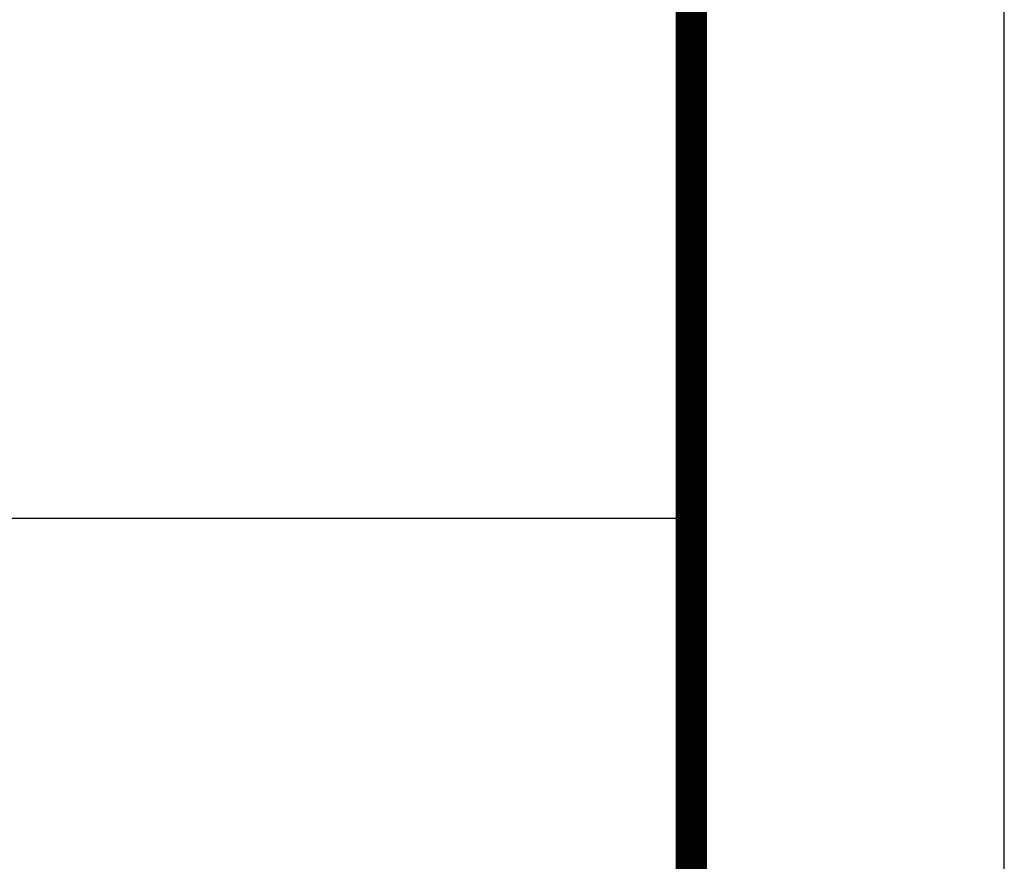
# Model space of a CAD drawing. Extents: x 1779708 to 7299578, y -1121471 to 88434.
# Tile 43 of 100: x 4057778 to 4060923, y -1068286 to -1065599. Entities that reach past the tile are written whole.
import ezdxf

# ---------------------------------------------------------------- set-up
doc = ezdxf.new("R2010")
doc.units = 0
doc.header["$LTSCALE"] = 1000
doc.header["$MEASUREMENT"] = 0
doc.layers.add('PUB_TITLE', color=4, linetype='CONTINUOUS')
doc.layers.add('可见线', color=6, linetype='CONTINUOUS')

# ---------------------------------------------------------------- blocks, each defined once
blk = doc.blocks.new('A$C3D8761CE')
at = {"layer": 'PUB_TITLE'}
blk.add_line((83100, 17600), (76100, 17600), dxfattribs=at)
blk.add_line((83100, 17600), (76100, 17600), dxfattribs=at)
blk.add_line((83100, 17600), (76100, 17600), dxfattribs=at)
blk.add_lwpolyline([(0, 0), (84100, 0), (84100, 59400), (0, 59400)], close=True, dxfattribs=at)
at = {"layer": 'PUB_TITLE', "const_width": 100}
blk.add_lwpolyline([(2500, 1000), (83100, 1000), (83100, 58400), (2500, 58400)], close=True, dxfattribs=at)

msp = doc.modelspace()

# ---------------------------------------------------------------- block references
at = {"layer": '可见线'}
msp.add_blockref('A$C3D8761CE', (3976823.3, -1084792.1), dxfattribs=at)

doc.saveas('drawing.dxf')
